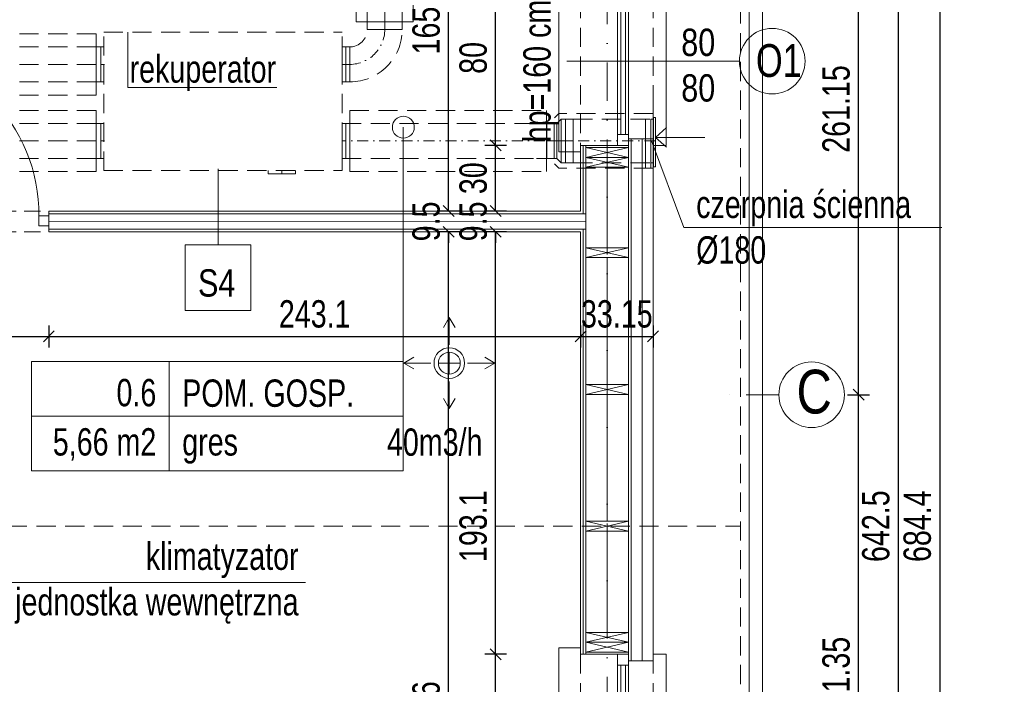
# Model space of a CAD drawing. Header units: inches. Extents: x 0 to 77643, y -44170 to 0.
# Tile 146 of 159: x 72531 to 72981, y -38238 to -37935. Entities that reach past the tile are written whole.
import ezdxf
from ezdxf.enums import TextEntityAlignment as Align

# ---------------------------------------------------------------- set-up
doc = ezdxf.new("R2010")
doc.units = ezdxf.units.IN
doc.header["$MEASUREMENT"] = 0
doc.linetypes.add('DASHDOT', pattern=[1, 0.5, -0.25, 0, -0.25])
doc.linetypes.add('HIDDEN', pattern=[0.375, 0.25, -0.125])
doc.layers.get('0').update_dxf_attribs({"lineweight": 0})
doc.layers.get('Defpoints').update_dxf_attribs({"lineweight": 0})
for name, color, linetype, lineweight in [('--proj.wentylacja', 202, 'Continuous', 0), ('p--dach', 2, 'Continuous', 30), ('p--drzwi', 125, 'Continuous', 0), ('p--konst-słupy', 3, 'Continuous', 20), ('p--obrzeże bet.', 252, 'Continuous', 0), ('p--ocieplenie w.wew.', 53, 'Continuous', 0), ('p--ocieplenie-w.zew', 77, 'Continuous', 0), ('p--okna', 153, 'Continuous', 0), ('p--opis okna', 181, 'Continuous', 0), ('p--opisy dodatkowe', 33, 'Continuous', 0), ('p--opisy pomieszczeń', 31, 'Continuous', 0), ('p--osie konstr', 1, 'DASHDOT', 15), ('p--osie konstr.-NR', 1, 'DASHDOT', 15), ('p--podciąg', 61, 'Continuous', 0), ('p--płyta GK', 2, 'Continuous', 0), ('p--symbole ścian', 53, 'Continuous', 0), ('p--wymiary-1-50', 5, 'Continuous', 0), ('p--ściana GK', 62, 'Continuous', 0), ('p--ściana szkielet', 3, 'Continuous', 0)]:
    doc.layers.add(name, color=color, linetype=linetype, lineweight=lineweight)
doc.styles.add('1-50', font='arial.ttf', dxfattribs={"width": 0.75, "height": 12.5})
doc.styles.get("Standard").update_dxf_attribs({"font": 'arial.ttf', "width": 0.75})
doc.styles.add('STYL-1', font='arial.ttf', dxfattribs={"width": 0.75})
doc.linetypes.add('BATTING', pattern='A,0.0001,-0.1,[134,ltypeshp.shx,S=0.1,R=0,X=-0.1,Y=0],-0.2,[134,ltypeshp.shx,S=0.1,R=180,X=0.1,Y=0],-0.1', length=0.4001)
doc.dimstyles.new('1-50', dxfattribs={"dimtxt": 12.5, "dimasz": 5, "dimexe": 5, "dimexo": 5, "dimgap": 0.09, "dimtad": 0, "dimdsep": 46, "dimtxsty": '1-50', "dimblk": 'OBLIQUE', "dimcen": 0.09, "dimadec": 0, "dimazin": 0, "dimtfac": 1, "dimtdec": 4, "dimtix": 1, "dimtofl": 0, "dimtmove": 2, "dimatfit": 3, "dimldrblk": 'OBLIQUE', "dimfxl": 5, "dimfxlon": 1, "dimtvp": 0.8, "dimtolj": 1, "dimtzin": 0, "dimarcsym": 0})

# ---------------------------------------------------------------- blocks, each defined once
blk = doc.blocks.new('drzwi-90-100')
for p, q in [((10.1, 87.38), (5.05, 87.38)), ((5.05, 87.38), (5.05, 2.53)), ((10.1, 2.53), (10.1, 87.38)), ((5.05, 2.53), (0, 2.53)), ((0, 2.53), (0, -2.53)), ((5.05, -2.53), (5.05, 2.53)), ((5.05, 2.53), (10.1, 2.53)), ((100, 2.53), (94.95, 2.53)), ((94.95, 2.53), (94.95, -2.53)), ((100, -2.53), (100, 2.53)), ((0, -2.53), (5.05, -2.53)), ((94.95, -2.53), (100, -2.53))]:
    blk.add_line(p, q)
blk.add_arc((10.8, 3.23), 84.15, 359.5233, 90.4767)
blk = doc.blocks.new('_OBLIQUE')
at = {"color": 0, "linetype": 'ByBlock', "lineweight": -2}
for p, q in [((-0.5, -0.5), (0.5, 0.5)), ((0, 0), (0, 0))]:
    blk.add_line(p, q, dxfattribs=at)
blk = doc.blocks.new('*D1884')
at = {"layer": 'Defpoints', "color": 0}
for p in [(72748.89, -38224.62), (72787.72, -38224.62), (72787.72, -38374.62)]:
    blk.add_point(p, dxfattribs=at)
at = {"layer": 'p--wymiary-1-50', "color": 0, "linetype": 'Continuous', "lineweight": -2}
for p, q in [((72753.89, -38224.62), (72743.89, -38224.62)), ((72748.89, -38374.62), (72748.89, -38224.62)), ((72753.89, -38374.62), (72743.89, -38374.62))]:
    blk.add_line(p, q, dxfattribs=at)
at = {"layer": 'p--wymiary-1-50', "color": 0, "lineweight": -2, "xscale": 5, "yscale": 5, "zscale": 5}
for p, rotation in [((72748.89, -38224.62), 90), ((72748.89, -38374.62), 270)]:
    blk.add_blockref('_OBLIQUE', p, dxfattribs=dict(at, rotation=rotation))
at = {"layer": 'p--wymiary-1-50', "color": 0, "linetype": 'Continuous', "ltscale": 12, "insert": (72738.68, -38299.62), "char_height": 12.5, "attachment_point": 5, "rotation": 90, "style": '1-50'}
blk.add_mtext('\\A1;150', dxfattribs=at)
blk = doc.blocks.new('*D1885')
at = {"layer": 'Defpoints', "color": 0}
for p in [(72748.89, -38031.52), (72787.72, -38031.52), (72787.72, -38224.62)]:
    blk.add_point(p, dxfattribs=at)
at = {"layer": 'p--wymiary-1-50', "color": 0, "linetype": 'Continuous', "lineweight": -2}
for p, q in [((72753.89, -38031.52), (72743.89, -38031.52)), ((72748.89, -38224.62), (72748.89, -38031.52)), ((72753.89, -38224.62), (72743.89, -38224.62))]:
    blk.add_line(p, q, dxfattribs=at)
at = {"layer": 'p--wymiary-1-50', "color": 0, "lineweight": -2, "xscale": 5, "yscale": 5, "zscale": 5}
for p, rotation in [((72748.89, -38031.52), 90), ((72748.89, -38224.62), 270)]:
    blk.add_blockref('_OBLIQUE', p, dxfattribs=dict(at, rotation=rotation))
at = {"layer": 'p--wymiary-1-50', "color": 0, "linetype": 'Continuous', "ltscale": 12, "insert": (72738.68, -38166.07), "char_height": 12.5, "attachment_point": 5, "rotation": 90, "style": '1-50'}
blk.add_mtext('\\A1;193.1', dxfattribs=at)
blk = doc.blocks.new('*D1886')
at = {"layer": 'Defpoints', "color": 0}
for p in [(72748.89, -38022.02), (72787.72, -38022.02), (72787.72, -38031.52)]:
    blk.add_point(p, dxfattribs=at)
at = {"layer": 'p--wymiary-1-50', "color": 0, "linetype": 'Continuous', "lineweight": -2}
for p, q in [((72748.89, -38022.02), (72748.89, -38017.02)), ((72753.89, -38022.02), (72743.89, -38022.02)), ((72753.89, -38031.52), (72743.89, -38031.52)), ((72748.89, -38031.52), (72748.89, -38036.52))]:
    blk.add_line(p, q, dxfattribs=at)
at = {"layer": 'p--wymiary-1-50', "color": 0, "lineweight": -2, "xscale": 5, "yscale": 5, "zscale": 5}
for p, rotation in [((72748.89, -38022.02), 270), ((72748.89, -38031.52), 90)]:
    blk.add_blockref('_OBLIQUE', p, dxfattribs=dict(at, rotation=rotation))
at = {"layer": 'p--wymiary-1-50', "color": 0, "linetype": 'Continuous', "ltscale": 12, "insert": (72738.68, -38026.77), "char_height": 12.5, "attachment_point": 5, "rotation": 90, "style": '1-50'}
blk.add_mtext('\\A1;9.5', dxfattribs=at)
blk = doc.blocks.new('*D1887')
at = {"layer": 'Defpoints', "color": 0}
for p in [(72748.89, -37992.02), (72787.72, -37992.02), (72787.72, -38022.02)]:
    blk.add_point(p, dxfattribs=at)
at = {"layer": 'p--wymiary-1-50', "color": 0, "linetype": 'Continuous', "lineweight": -2}
for p, q in [((72753.89, -37992.02), (72743.89, -37992.02)), ((72748.89, -38022.02), (72748.89, -37992.02)), ((72753.89, -38022.02), (72743.89, -38022.02))]:
    blk.add_line(p, q, dxfattribs=at)
at = {"layer": 'p--wymiary-1-50', "color": 0, "lineweight": -2, "xscale": 5, "yscale": 5, "zscale": 5}
for p, rotation in [((72748.89, -37992.02), 90), ((72748.89, -38022.02), 270)]:
    blk.add_blockref('_OBLIQUE', p, dxfattribs=dict(at, rotation=rotation))
at = {"layer": 'p--wymiary-1-50', "color": 0, "linetype": 'Continuous', "ltscale": 12, "insert": (72738.68, -38007.02), "char_height": 12.5, "attachment_point": 5, "rotation": 90, "style": '1-50'}
blk.add_mtext('\\A1;30', dxfattribs=at)
blk = doc.blocks.new('*D1888')
at = {"layer": 'Defpoints', "color": 0}
for p in [(72748.89, -37912.02), (72787.72, -37912.02), (72787.72, -37992.02)]:
    blk.add_point(p, dxfattribs=at)
at = {"layer": 'p--wymiary-1-50', "color": 0, "linetype": 'Continuous', "lineweight": -2}
for p, q in [((72753.89, -37912.02), (72743.89, -37912.02)), ((72748.89, -37992.02), (72748.89, -37912.02)), ((72753.89, -37992.02), (72743.89, -37992.02))]:
    blk.add_line(p, q, dxfattribs=at)
at = {"layer": 'p--wymiary-1-50', "color": 0, "lineweight": -2, "xscale": 5, "yscale": 5, "zscale": 5}
for p, rotation in [((72748.89, -37912.02), 90), ((72748.89, -37992.02), 270)]:
    blk.add_blockref('_OBLIQUE', p, dxfattribs=dict(at, rotation=rotation))
at = {"layer": 'p--wymiary-1-50', "color": 0, "linetype": 'Continuous', "ltscale": 12, "insert": (72738.68, -37952.02), "char_height": 12.5, "attachment_point": 5, "rotation": 90, "style": '1-50'}
blk.add_mtext('\\A1;80', dxfattribs=at)
blk = doc.blocks.new('*D1891')
at = {"layer": 'Defpoints', "color": 0}
for p in [(72727.37, -38031.52), (72753.89, -38031.52), (72753.89, -38475.12)]:
    blk.add_point(p, dxfattribs=at)
at = {"layer": 'p--wymiary-1-50', "color": 0, "linetype": 'Continuous', "lineweight": -2}
for p, q in [((72732.37, -38031.52), (72722.37, -38031.52)), ((72727.37, -38475.12), (72727.37, -38031.52)), ((72732.37, -38475.12), (72722.37, -38475.12))]:
    blk.add_line(p, q, dxfattribs=at)
at = {"layer": 'p--wymiary-1-50', "color": 0, "lineweight": -2, "xscale": 5, "yscale": 5, "zscale": 5}
for p, rotation in [((72727.37, -38031.52), 90), ((72727.37, -38475.12), 270)]:
    blk.add_blockref('_OBLIQUE', p, dxfattribs=dict(at, rotation=rotation))
at = {"layer": 'p--wymiary-1-50', "color": 0, "linetype": 'Continuous', "ltscale": 12, "insert": (72717.16, -38253.32), "char_height": 12.5, "attachment_point": 5, "rotation": 90, "style": '1-50'}
blk.add_mtext('\\A1;443.6', dxfattribs=at)
blk = doc.blocks.new('*D1892')
at = {"layer": 'Defpoints', "color": 0}
for p in [(72727.37, -38022.02), (72787.72, -38022.02), (72753.89, -38031.52)]:
    blk.add_point(p, dxfattribs=at)
at = {"layer": 'p--wymiary-1-50', "color": 0, "linetype": 'Continuous', "lineweight": -2}
for p, q in [((72727.37, -38022.02), (72727.37, -38017.02)), ((72732.37, -38022.02), (72722.37, -38022.02)), ((72732.37, -38031.52), (72722.37, -38031.52)), ((72727.37, -38031.52), (72727.37, -38036.52))]:
    blk.add_line(p, q, dxfattribs=at)
at = {"layer": 'p--wymiary-1-50', "color": 0, "lineweight": -2, "xscale": 5, "yscale": 5, "zscale": 5}
for p, rotation in [((72727.37, -38022.02), 270), ((72727.37, -38031.52), 90)]:
    blk.add_blockref('_OBLIQUE', p, dxfattribs=dict(at, rotation=rotation))
at = {"layer": 'p--wymiary-1-50', "color": 0, "linetype": 'Continuous', "ltscale": 12, "insert": (72717.16, -38026.77), "char_height": 12.5, "attachment_point": 5, "rotation": 90, "style": '1-50'}
blk.add_mtext('\\A1;9.5', dxfattribs=at)
blk = doc.blocks.new('*D1893')
at = {"layer": 'Defpoints', "color": 0}
for p in [(72727.37, -37857.02), (72787.72, -37857.02), (72787.72, -38022.02)]:
    blk.add_point(p, dxfattribs=at)
at = {"layer": 'p--wymiary-1-50', "color": 0, "linetype": 'Continuous', "lineweight": -2}
for p, q in [((72732.37, -37857.02), (72722.37, -37857.02)), ((72727.37, -38022.02), (72727.37, -37857.02)), ((72732.37, -38022.02), (72722.37, -38022.02))]:
    blk.add_line(p, q, dxfattribs=at)
at = {"layer": 'p--wymiary-1-50', "color": 0, "lineweight": -2, "xscale": 5, "yscale": 5, "zscale": 5}
for p, rotation in [((72727.37, -37857.02), 90), ((72727.37, -38022.02), 270)]:
    blk.add_blockref('_OBLIQUE', p, dxfattribs=dict(at, rotation=rotation))
at = {"layer": 'p--wymiary-1-50', "color": 0, "linetype": 'Continuous', "ltscale": 12, "insert": (72717.16, -37939.52), "char_height": 12.5, "attachment_point": 5, "rotation": 90, "style": '1-50'}
blk.add_mtext('\\A1;165', dxfattribs=at)
blk = doc.blocks.new('*D1898')
at = {"layer": 'Defpoints', "color": 0}
for p in [(72771.91, -37823.87), (72771.91, -38508.27), (72951.94, -38508.27)]:
    blk.add_point(p, dxfattribs=at)
at = {"layer": 'p--wymiary-1-50', "color": 0, "lineweight": -2}
for p, q in [((72946.94, -37823.87), (72956.94, -37823.87)), ((72951.94, -37823.87), (72951.94, -38508.27)), ((72946.94, -38508.27), (72956.94, -38508.27))]:
    blk.add_line(p, q, dxfattribs=at)
at = {"layer": 'p--wymiary-1-50', "color": 0, "lineweight": -2, "xscale": 5, "yscale": 5, "zscale": 5}
for p, rotation in [((72951.94, -37823.87), 90), ((72951.94, -38508.27), 270)]:
    blk.add_blockref('_OBLIQUE', p, dxfattribs=dict(at, rotation=rotation))
at = {"layer": 'p--wymiary-1-50', "color": 0, "linetype": 'Continuous', "ltscale": 12, "insert": (72941.73, -38166.07), "char_height": 12.5, "attachment_point": 5, "rotation": 90, "style": '1-50'}
blk.add_mtext('\\A1;684.4', dxfattribs=at)
blk = doc.blocks.new('*D1900')
at = {"layer": 'Defpoints', "color": 0}
for p in [(72444.62, -38105.97), (72914.83, -38105.97), (72909.83, -38367.32)]:
    blk.add_point(p, dxfattribs=at)
at = {"layer": 'p--wymiary-1-50', "color": 0, "linetype": 'Continuous', "lineweight": -2}
for p, q in [((72909.83, -38105.97), (72919.83, -38105.97)), ((72914.83, -38367.32), (72914.83, -38105.97)), ((72914.83, -38367.32), (72919.83, -38367.32))]:
    blk.add_line(p, q, dxfattribs=at)
at = {"layer": 'p--wymiary-1-50', "color": 0, "lineweight": -2, "xscale": 5, "yscale": 5, "zscale": 5}
for p, rotation in [((72914.83, -38105.97), 90), ((72914.83, -38367.32), 270)]:
    blk.add_blockref('_OBLIQUE', p, dxfattribs=dict(at, rotation=rotation))
at = {"layer": 'p--wymiary-1-50', "color": 0, "linetype": 'Continuous', "ltscale": 12, "insert": (72904.62, -38236.65), "char_height": 12.5, "attachment_point": 5, "rotation": 90, "style": '1-50'}
blk.add_mtext('\\A1;261.35', dxfattribs=at)
blk = doc.blocks.new('*D1923')
at = {"layer": 'Defpoints', "color": 0}
for p in [(72454.62, -38031.52), (72544.62, -38031.52), (72544.62, -38079.32)]:
    blk.add_point(p, dxfattribs=at)
at = {"layer": 'p--wymiary-1-50', "color": 0, "linetype": 'Continuous', "lineweight": -2}
for p, q in [((72454.62, -38074.32), (72454.62, -38084.32)), ((72544.62, -38074.32), (72544.62, -38084.32)), ((72454.62, -38079.32), (72544.62, -38079.32))]:
    blk.add_line(p, q, dxfattribs=at)
at = {"layer": 'p--wymiary-1-50', "color": 0, "lineweight": -2, "xscale": 5, "yscale": 5, "zscale": 5, "rotation": 180}
blk.add_blockref('_OBLIQUE', (72454.62, -38079.32), dxfattribs=at)
at = {"layer": 'p--wymiary-1-50', "color": 0, "lineweight": -2, "xscale": 5, "yscale": 5, "zscale": 5}
blk.add_blockref('_OBLIQUE', (72544.62, -38079.32), dxfattribs=at)
at = {"layer": 'p--wymiary-1-50', "color": 0, "linetype": 'Continuous', "ltscale": 12, "insert": (72499.62, -38069.11), "char_height": 12.5, "attachment_point": 5, "style": '1-50'}
blk.add_mtext('\\A1;90', dxfattribs=at)
blk = doc.blocks.new('*D1924')
at = {"layer": 'Defpoints', "color": 0}
for p in [(72544.62, -38031.52), (72787.72, -38031.52), (72787.72, -38079.32)]:
    blk.add_point(p, dxfattribs=at)
at = {"layer": 'p--wymiary-1-50', "color": 0, "linetype": 'Continuous', "lineweight": -2}
for p, q in [((72544.62, -38074.32), (72544.62, -38084.32)), ((72787.72, -38074.32), (72787.72, -38084.32)), ((72544.62, -38079.32), (72787.72, -38079.32))]:
    blk.add_line(p, q, dxfattribs=at)
at = {"layer": 'p--wymiary-1-50', "color": 0, "lineweight": -2, "xscale": 5, "yscale": 5, "zscale": 5, "rotation": 180}
blk.add_blockref('_OBLIQUE', (72544.62, -38079.32), dxfattribs=at)
at = {"layer": 'p--wymiary-1-50', "color": 0, "lineweight": -2, "xscale": 5, "yscale": 5, "zscale": 5}
blk.add_blockref('_OBLIQUE', (72787.72, -38079.32), dxfattribs=at)
at = {"layer": 'p--wymiary-1-50', "color": 0, "linetype": 'Continuous', "ltscale": 12, "insert": (72666.17, -38069.11), "char_height": 12.5, "attachment_point": 5, "style": '1-50'}
blk.add_mtext('\\A1;243.1', dxfattribs=at)
blk = doc.blocks.new('*D1925')
at = {"layer": 'Defpoints', "color": 0}
for p in [(72820.87, -37989.02), (72787.72, -38031.52), (72820.87, -38079.32)]:
    blk.add_point(p, dxfattribs=at)
at = {"layer": 'p--wymiary-1-50', "color": 0, "linetype": 'Continuous', "lineweight": -2}
for p, q in [((72787.72, -38074.32), (72787.72, -38084.32)), ((72820.87, -38074.32), (72820.87, -38084.32)), ((72787.72, -38079.32), (72820.87, -38079.32))]:
    blk.add_line(p, q, dxfattribs=at)
at = {"layer": 'p--wymiary-1-50', "color": 0, "lineweight": -2, "xscale": 5, "yscale": 5, "zscale": 5, "rotation": 180}
blk.add_blockref('_OBLIQUE', (72787.72, -38079.32), dxfattribs=at)
at = {"layer": 'p--wymiary-1-50', "color": 0, "lineweight": -2, "xscale": 5, "yscale": 5, "zscale": 5}
blk.add_blockref('_OBLIQUE', (72820.87, -38079.32), dxfattribs=at)
at = {"layer": 'p--wymiary-1-50', "color": 0, "linetype": 'Continuous', "ltscale": 12, "insert": (72804.3, -38069.11), "char_height": 12.5, "attachment_point": 5, "style": '1-50'}
blk.add_mtext('\\A1;33.15', dxfattribs=at)
blk = doc.blocks.new('okno-150-33.15')
at = {"linetype": 'Continuous', "ltscale": 35}
for p, q in [((-3, 10), (153, 10)), ((0, -39.15), (150, -39.15))]:
    blk.add_line(p, q, dxfattribs=at)
for p, q in [((-3, 0), (-3, 10)), ((153, 0), (153, 10)), ((0, 0), (-3, 0)), ((0, -21.95), (0, 0)), ((150, 0), (150, -21.95)), ((150, 0), (153, 0)), ((0, -21.95), (0, -16.95)), ((0, -16.95), (5, -16.95)), ((5, -16.95), (145, -16.95)), ((5, -16.95), (5, -21.95)), ((72.5, -21.95), (72.5, -16.95)), ((77.5, -16.95), (77.5, -21.95)), ((145, -21.95), (145, -16.95)), ((145, -16.95), (150, -16.95)), ((150, -16.95), (150, -21.95)), ((5, -21.95), (0, -21.95)), ((3, -33.15), (3, -21.95)), ((5, -18.45), (72.5, -18.45)), ((5, -20.61), (72.5, -20.61)), ((145, -21.95), (5, -21.95)), ((77.5, -18.45), (145, -18.45)), ((77.5, -20.61), (145, -20.61)), ((150, -21.95), (145, -21.95)), ((147, -21.95), (147, -33.15)), ((0, -39.15), (0, -33.15)), ((150, -33.15), (150, -39.15))]:
    blk.add_line(p, q)
at = {"linetype": 'HIDDEN', "ltscale": 35}
for p, q in [((0, 0), (150, 0)), ((0, -33.15), (150, -33.15))]:
    blk.add_line(p, q, dxfattribs=at)
blk = doc.blocks.new('okno-80-33.15')
at = {"linetype": 'Continuous', "ltscale": 35}
for p, q in [((-3, 10), (83, 10)), ((0, -39.15), (80, -39.15))]:
    blk.add_line(p, q, dxfattribs=at)
for p, q in [((-3, 0), (-3, 10)), ((83, 0), (83, 10)), ((0, 0), (-3, 0)), ((0, -21.95), (0, 0)), ((80, 0), (80, -21.95)), ((80, 0), (83, 0)), ((0, -21.95), (0, -16.95)), ((0, -16.95), (5, -16.95)), ((5, -16.95), (75, -16.95)), ((5, -16.95), (5, -21.95)), ((75, -21.95), (75, -16.95)), ((75, -16.95), (80, -16.95)), ((80, -16.95), (80, -21.95)), ((5, -21.95), (0, -21.95)), ((3, -33.15), (3, -21.95)), ((5, -18.45), (75, -18.45)), ((5, -20.61), (75, -20.61)), ((75, -21.95), (5, -21.95)), ((80, -21.95), (75, -21.95)), ((77, -21.95), (77, -33.15)), ((0, -39.15), (0, -33.15)), ((80, -33.15), (80, -39.15))]:
    blk.add_line(p, q)
at = {"linetype": 'HIDDEN', "ltscale": 35}
for p, q in [((0, 0), (80, 0)), ((0, -33.15), (80, -33.15))]:
    blk.add_line(p, q, dxfattribs=at)
blk = doc.blocks.new('*D1971')
at = {"layer": 'Defpoints', "color": 0}
for p in [(72914.83, -37844.83), (72914.83, -38487.32), (72932.98, -38487.32)]:
    blk.add_point(p, dxfattribs=at)
at = {"layer": 'p--wymiary-1-50', "color": 0, "linetype": 'Continuous', "lineweight": -2}
for p, q in [((72927.98, -37844.83), (72937.98, -37844.83)), ((72932.98, -37844.83), (72932.98, -38487.32)), ((72927.98, -38487.32), (72937.98, -38487.32))]:
    blk.add_line(p, q, dxfattribs=at)
at = {"layer": 'p--wymiary-1-50', "color": 0, "lineweight": -2, "xscale": 5, "yscale": 5, "zscale": 5}
for p, rotation in [((72932.98, -37844.83), 90), ((72932.98, -38487.32), 270)]:
    blk.add_blockref('_OBLIQUE', p, dxfattribs=dict(at, rotation=rotation))
at = {"layer": 'p--wymiary-1-50', "color": 0, "linetype": 'Continuous', "ltscale": 12, "insert": (72922.77, -38166.07), "char_height": 12.5, "attachment_point": 5, "rotation": 90, "style": '1-50'}
blk.add_mtext('\\A1;642.5', dxfattribs=at)
blk = doc.blocks.new('*D1972')
at = {"layer": 'Defpoints', "color": 0}
for p in [(72878.44, -37844.82), (72914.83, -37844.82), (72436.42, -38105.97)]:
    blk.add_point(p, dxfattribs=at)
at = {"layer": 'p--wymiary-1-50', "color": 0, "linetype": 'Continuous', "lineweight": -2}
for p, q in [((72909.83, -37844.82), (72919.83, -37844.82)), ((72914.83, -38105.97), (72914.83, -37844.82)), ((72909.83, -38105.97), (72919.83, -38105.97))]:
    blk.add_line(p, q, dxfattribs=at)
at = {"layer": 'p--wymiary-1-50', "color": 0, "lineweight": -2, "xscale": 5, "yscale": 5, "zscale": 5}
for p, rotation in [((72914.83, -37844.82), 90), ((72914.83, -38105.97), 270)]:
    blk.add_blockref('_OBLIQUE', p, dxfattribs=dict(at, rotation=rotation))
at = {"layer": 'p--wymiary-1-50', "color": 0, "linetype": 'Continuous', "ltscale": 12, "insert": (72904.62, -37975.4), "char_height": 12.5, "attachment_point": 5, "rotation": 90, "style": '1-50'}
blk.add_mtext('\\A1;261.15', dxfattribs=at)
blk = doc.blocks.new('ukł.słupów')
for p, q in [((1177.6, 499.55), (1158.1, 504.05)), ((1177.6, 504.05), (1158.1, 499.55)), ((1177.6, 495.05), (1158.1, 499.55)), ((1177.6, 499.55), (1158.1, 495.05)), ((1177.6, 453.75), (1158.1, 458.25)), ((1177.6, 458.25), (1158.1, 453.75)), ((1177.6, 391.25), (1158.1, 395.75)), ((1177.6, 395.75), (1158.1, 391.25)), ((1177.6, 328.75), (1158.1, 333.25)), ((1177.6, 333.25), (1158.1, 328.75)), ((1177.6, 277.95), (1158.1, 282.45)), ((1177.6, 282.45), (1158.1, 277.95)), ((1177.6, 273.45), (1158.1, 277.95)), ((1177.6, 277.95), (1158.1, 273.45))]:
    blk.add_line(p, q)
at = {"color": 4, "ltscale": 35}
for points in [[(1177.6, 504.05), (1177.6, 504.05), (1158.1, 504.05)], [(1177.6, 273.45), (1158.1, 273.45)]]:
    blk.add_lwpolyline(points, dxfattribs=at)
for points in [[(1177.6, 504.05), (1158.1, 504.05), (1158.1, 499.55), (1177.6, 499.55)], [(1177.6, 499.55), (1158.1, 499.55), (1158.1, 495.05), (1177.6, 495.05)], [(1177.6, 458.25), (1158.1, 458.25), (1158.1, 453.75), (1177.6, 453.75)], [(1177.6, 395.75), (1158.1, 395.75), (1158.1, 391.25), (1177.6, 391.25)], [(1177.6, 333.25), (1158.1, 333.25), (1158.1, 328.75), (1177.6, 328.75)], [(1177.6, 282.45), (1158.1, 282.45), (1158.1, 277.95), (1177.6, 277.95)], [(1177.6, 277.95), (1158.1, 277.95), (1158.1, 273.45), (1177.6, 273.45)]]:
    blk.add_lwpolyline(points, close=True)
blk = doc.blocks.new('Z-went-wers.3-parter-cz.1')
for p, q in [((-60, -213.7), (-62.68, -218.28)), ((-60, -226.12), (-60, -213.7)), ((-60, -213.7), (-57.31, -218.28)), ((-60, -239.5), (-60, -229.5)), ((-60, -229.5), (-60, -239.5)), ((-80.78, -234.5), (-76.19, -231.81)), ((-39.2, -234.5), (-43.78, -231.81)), ((-68.38, -234.5), (-80.8, -234.5)), ((-80.78, -234.5), (-76.19, -237.18)), ((-55, -234.5), (-65, -234.5)), ((-51.62, -234.5), (-39.2, -234.5)), ((-39.2, -234.5), (-43.78, -237.18)), ((-60, -242.88), (-60, -255.3)), ((-60, -255.3), (-62.68, -250.72)), ((-60, -255.3), (-57.31, -250.72))]:
    blk.add_line(p, q)
for radius, start, end in [(7, 90, 270), (7, 0, 180), (5, 90, 270), (5, 0, 180), (5, 0, 180), (5, 0, 180), (5, 0, 180), (7, 270, 90), (5, 270, 90), (7, 180, 0), (5, 180, 0), (5, 180, 0), (5, 180, 0), (5, 180, 0)]:
    blk.add_arc((-60, -234.5), radius, start, end)
at = {"insert": (-44.83, -277.04), "char_height": 12.5, "width": 177.1707, "attachment_point": 9, "style": 'STYL-1'}
blk.add_mtext('40m3/h', dxfattribs=at)
blk = doc.blocks.new('Z-went-wer.3-parter-cz.2')
at = {"linetype": 'Continuous'}
for p, q in [((-89.52, 60.19), (-94.04, 55.17)), ((-89.52, 37.62), (-89.52, 60.19)), ((-89.52, 60.19), (-85, 55.17)), ((-219.37, -89.97), (-219.37, -105.97)), ((-219.37, -89.97), (-218.02, -89.97)), ((-109.02, -89.97), (-107.37, -89.97)), ((-107.37, -105.97), (-107.37, -89.97)), ((-219.37, -104.22), (-219.37, -91.72)), ((-219.37, -105.97), (-218.02, -105.97)), ((-109.02, -105.97), (-107.37, -105.97)), ((33.15, -122.97), (33.15, -114.77)), ((-219.37, -124.97), (-219.37, -140.97)), ((-219.37, -124.97), (-218.02, -124.97)), ((-109.02, -124.97), (-107.37, -124.97)), ((-107.37, -140.97), (-107.37, -124.97)), ((-15.35, -140.97), (-15.35, -124.97)), ((33.15, -122.97), (33.15, -142.97)), ((-219.37, -139.22), (-219.37, -126.72)), ((34.2, -131.33), (39.23, -126.81)), ((56.78, -131.33), (34.2, -131.33)), ((34.2, -131.33), (39.23, -135.85)), ((-219.37, -140.97), (-218.02, -140.97)), ((-109.02, -140.97), (-107.37, -140.97)), ((33.15, -142.97), (33.15, -150.67)), ((-142.77, -147.97), (-142.77, -146.47)), ((-142.77, -147.97), (-130.27, -147.97)), ((-136.52, -147.97), (-136.52, -146.47)), ((-130.27, -147.97), (-130.27, -146.47))]:
    blk.add_line(p, q, dxfattribs=at)
at = {"linetype": 'DASHDOT', "ltscale": 10}
for p, q in [((-89.52, -78.47), (-89.52, 60.19)), ((-89.52, -78.47), (-89.52, -81.97)), ((34.2, -132.97), (-109.02, -132.97))]:
    blk.add_line(p, q, dxfattribs=at)
at = {"linetype": 'HIDDEN', "ltscale": 35}
for p, q in [((-100.02, -18.47), (-100.02, 33.15)), ((-97.52, -14.97), (-97.52, 33.15)), ((-81.52, -14.97), (-81.52, 33.15)), ((-79.01, -18.47), (-79.01, 33.15)), ((-97.52, -78.47), (-97.52, -14.97)), ((-97.52, -14.97), (-81.52, -14.97)), ((-81.52, -78.47), (-81.52, -14.97)), ((-102.52, -18.47), (-76.52, -18.47)), ((-102.52, -78.47), (-102.52, -18.47)), ((-76.52, -78.47), (-76.52, -18.47)), ((-221.52, -83.97), (-311.52, -83.97)), ((-218.02, -83.17), (-133.67, -83.17)), ((-218.02, -83.17), (-133.67, -83.17)), ((-218.02, -83.17), (-109.02, -83.17)), ((-218.02, -146.47), (-218.02, -83.17)), ((-109.02, -146.47), (-109.02, -83.17)), ((-221.52, -89.97), (-313.02, -89.97)), ((-221.52, -97.97), (-311.52, -97.97)), ((-221.52, -105.97), (-313.02, -105.97)), ((-221.52, -111.97), (-311.52, -111.97)), ((-221.52, -118.97), (-311.52, -118.97)), ((-105.52, -118.97), (-15.52, -118.97)), ((33.15, -120.47), (-9.89, -120.47)), ((-221.52, -124.97), (-313.02, -124.97)), ((-109.02, -124.97), (-17.52, -124.97)), ((-3.35, -122.97), (33.15, -122.97)), ((-221.52, -132.97), (-311.52, -132.97)), ((-221.52, -140.97), (-313.02, -140.97)), ((-109.02, -140.97), (-17.52, -140.97)), ((-3.35, -142.97), (33.15, -142.97)), ((-221.52, -146.97), (-311.52, -146.97)), ((-218.02, -146.47), (-109.02, -146.47)), ((-105.52, -146.97), (-15.52, -146.97)), ((33.15, -145.47), (-9.89, -145.47))]:
    blk.add_line(p, q, dxfattribs=at)
for p, q in [((-97.55, 33.15), (-81.48, 33.15)), ((-97.55, 32.2), (-81.48, 32.2)), ((-97.54, 33.38), (-97.54, 32.2)), ((-81.48, 33.38), (-81.48, 32.2)), ((-102.52, -78.47), (-76.52, -78.47)), ((-97.52, -78.47), (-97.52, -81.97)), ((-81.52, -78.47), (-97.52, -78.47)), ((-81.52, -78.47), (-81.52, -81.97)), ((-311.52, -83.97), (-311.52, -111.97)), ((-311.52, -83.97), (-311.52, -111.97)), ((-221.52, -83.97), (-221.52, -111.97)), ((-83.37, -81.97), (-97.52, -81.97)), ((-81.52, -81.97), (-97.52, -81.97)), ((-97.52, -81.97), (-81.52, -81.97)), ((-313.02, -89.97), (-331.02, -89.97)), ((-313.02, -89.97), (-313.02, -105.97)), ((-219.37, -89.97), (-221.52, -89.97)), ((-109.02, -89.97), (-109.02, -105.97)), ((-105.52, -89.97), (-109.02, -89.97)), ((-105.52, -89.97), (-105.52, -105.97)), ((-105.52, -105.97), (-105.52, -89.97)), ((-219.37, -104.22), (-219.37, -91.72)), ((-217.72, -97.97), (-219.37, -97.97)), ((-105.52, -97.97), (-109.02, -97.97)), ((-313.02, -105.97), (-331.02, -105.97)), ((-219.37, -105.97), (-221.52, -105.97)), ((-105.52, -105.97), (-109.02, -105.97)), ((-311.52, -118.97), (-311.52, -146.97)), ((-311.52, -118.97), (-311.52, -146.97)), ((-221.52, -118.97), (-221.52, -146.97)), ((-105.52, -118.97), (-105.52, -146.97)), ((-15.52, -118.97), (-15.52, -146.97)), ((-313.02, -124.97), (-331.02, -124.97)), ((-313.02, -124.97), (-313.02, -140.97)), ((-218.02, -124.97), (-221.52, -124.97)), ((-221.52, -124.97), (-221.52, -140.97)), ((-109.02, -124.97), (-109.02, -140.97)), ((-20.1, -124.97), (-15.35, -124.97)), ((-15.35, -124.97), (-10.85, -124.97)), ((-15.35, -140.97), (-15.35, -124.97)), ((-15.35, -140.97), (-15.35, -124.97)), ((-15.35, -124.97), (-10.85, -124.97)), ((-15.35, -140.97), (-15.35, -124.97)), ((-15.35, -124.97), (-15.35, -140.97)), ((-12.02, -124.97), (-12.02, -140.97)), ((-8.85, -122.97), (-10.85, -124.97)), ((-8.85, -122.97), (-10.85, -124.97)), ((-10.85, -140.97), (-10.85, -124.97)), ((-10.85, -140.97), (-10.85, -124.97)), ((-8.85, -142.97), (-8.85, -122.97)), ((-3.35, -122.97), (-8.85, -122.97)), ((-8.85, -142.97), (-8.85, -122.97)), ((-8.85, -142.97), (-8.85, -122.97)), ((-3.35, -122.97), (-8.85, -122.97)), ((-8.85, -142.97), (-8.85, -122.97)), ((-6.85, -142.97), (-6.85, -122.97)), ((-6.85, -142.97), (-6.85, -122.97)), ((-3.35, -142.97), (-3.35, -122.97)), ((-3.35, -142.97), (-3.35, -122.97)), ((-3.35, -142.97), (-3.35, -122.97)), ((-3.35, -142.97), (-3.35, -122.97)), ((-3.35, -122.97), (-3.35, -142.97)), ((29.65, -122.97), (29.65, -145.47)), ((33.38, -122.97), (32.2, -122.97)), ((32.2, -122.97), (32.2, -145.47)), ((33.15, -122.97), (33.15, -142.97)), ((33.38, -122.22), (34.2, -122.22)), ((33.38, -122.22), (33.38, -144.72)), ((34.2, -122.22), (34.2, -144.72)), ((-219.37, -139.22), (-219.37, -126.72)), ((-217.72, -132.97), (-219.37, -132.97)), ((-15.35, -132.97), (-3.35, -132.97)), ((-313.02, -140.97), (-331.02, -140.97)), ((-221.52, -140.97), (-218.02, -140.97)), ((-20.1, -140.97), (-15.35, -140.97)), ((-15.35, -140.97), (-10.85, -140.97)), ((-15.35, -140.97), (-10.85, -140.97)), ((-10.85, -140.97), (-8.85, -142.97)), ((-10.85, -140.97), (-8.85, -142.97)), ((-3.35, -142.97), (-8.85, -142.97)), ((-3.35, -142.97), (-8.85, -142.97)), ((33.38, -142.97), (32.2, -142.97)), ((33.38, -144.72), (34.2, -144.72))]:
    blk.add_line(p, q)
at = {"ltscale": 10}
for p, q in [((-9.89, -120.47), (-11.89, -122.47)), ((-11.89, -143.47), (-9.89, -145.47))]:
    blk.add_line(p, q, dxfattribs=at)
at = {"ltscale": 2}
blk.add_line((33.15, -142.97), (33.15, -122.97), dxfattribs=at)
at = {"ltscale": 10}
for centre in [(-331.02, -97.97), (-331.02, -132.97)]:
    blk.add_circle(centre, 11, dxfattribs=at)
for centre in [(-331.02, -97.97), (-331.02, -132.97)]:
    blk.add_circle(centre, 8)
at = {"linetype": 'DASHDOT', "ltscale": 10}
blk.add_arc((-105.52, -81.97), 16, 270, 0, dxfattribs=at)
at = {"linetype": 'HIDDEN', "ltscale": 35}
for radius in [24, 8]:
    blk.add_arc((-105.52, -81.97), radius, 270, 0, dxfattribs=at)

msp = doc.modelspace()

# ---------------------------------------------------------------- linework, layer by layer
at = {"layer": 'p--dach', "linetype": 'HIDDEN', "lineweight": 20, "ltscale": 35}
msp.add_line((71580.87132, -38166.07054), (72860.87132, -38166.07054), dxfattribs=at)
msp.add_lwpolyline([(71580.87132, -37743.87054), (72860.87132, -37743.87054), (72860.87132, -38588.27054), (71580.87132, -38588.27054)], close=True, dxfattribs=at)
at = {"layer": 'p--obrzeże bet.', "linetype": 'Continuous', "ltscale": 35}
for points in [[(72417.47132, -38558.27054), (72870.87132, -38558.27054), (72870.87132, -37773.87054), (71570.87132, -37773.87054), (71570.87132, -38558.27054), (72024.27132, -38558.27054)], [(72819.92132, -38552.27054), (72864.87132, -38552.27054), (72864.87132, -37779.87054), (72819.92132, -37779.87054)]]:
    msp.add_lwpolyline(points, dxfattribs=at)
at = {"layer": 'p--ocieplenie w.wew.', "linetype": 'BATTING', "ltscale": 19.5}
for p, q in [((72799.92132, -38002.02054), (72799.92132, -38038.82054)), ((72799.92132, -38043.32054), (72799.92132, -38101.32054)), ((72799.92132, -38105.82054), (72799.92132, -38163.82054)), ((72799.92132, -38168.32054), (72799.92132, -38214.62054))]:
    msp.add_line(p, q, dxfattribs=at)
at = {"layer": 'p--ocieplenie w.wew.', "linetype": 'BATTING', "ltscale": 7}
msp.add_line((72790.17132, -38026.77054), (72544.62132, -38027.02054), dxfattribs=at)
at = {"layer": 'p--ocieplenie-w.zew', "linetype": 'BATTING', "ltscale": 10}
msp.add_line((72815.87132, -38227.62054), (72815.87132, -37989.02054), dxfattribs=at)
at = {"layer": 'p--opis okna'}
msp.add_line((72860.35189, -37953.52054), (72781.39075, -37953.52054), dxfattribs=at)
msp.add_circle((72875.35189, -37953.52054), 15, dxfattribs=at)
at = {"layer": 'p--opisy dodatkowe'}
for points in [[(72648.89455, -37965.59014), (72580.75886, -37965.59014), (72580.75886, -37940.19546)], [(72952.90907, -38029.53738), (72834.97664, -38029.53738), (72820.11088, -37989.99546)], [(72662.02227, -38191.83968), (72499.94126, -38191.83968)]]:
    msp.add_lwpolyline(points, dxfattribs=at)
at = {"layer": 'p--opisy pomieszczeń'}
for p, q in [((72706.67861, -38090.79976), (72706.67861, -37983.7146)), ((72599.67861, -38090.79976), (72599.67861, -38140.79976)), ((72706.67861, -38115.79976), (72536.67861, -38115.79976))]:
    msp.add_line(p, q, dxfattribs=at)
msp.add_lwpolyline([(72536.67861, -38140.79976), (72706.67861, -38140.79976), (72706.67861, -38090.79976), (72536.67861, -38090.79976)], close=True, dxfattribs=at)
msp.add_circle((72706.67861, -37983.7146), 5, dxfattribs=at)
at = {"layer": 'p--osie konstr', "linetype": 'DASHDOT', "ltscale": 35}
msp.add_line((72799.92132, -38533.27054), (72799.92132, -37773.87054), dxfattribs=at)
at = {"layer": 'p--osie konstr.-NR', "linetype": 'DASHDOT', "ltscale": 30}
msp.add_line((72878.38572, -38105.97054), (72853.38572, -38105.97054), dxfattribs=at)
at = {"layer": 'p--osie konstr.-NR', "linetype": 'Continuous', "ltscale": 35}
msp.add_circle((72893.38572, -38105.97054), 15, dxfattribs=at)
at = {"layer": 'p--podciąg', "linetype": 'HIDDEN', "ltscale": 30}
for p, q in [((72454.62132, -38022.02054), (72544.62132, -38022.02054)), ((72454.62132, -38031.52054), (72544.62132, -38031.52054))]:
    msp.add_line(p, q, dxfattribs=at)
at = {"layer": 'p--płyta GK', "ltscale": 35}
for p, q in [((72787.72132, -38022.02054), (72787.72132, -37992.02054)), ((72788.97132, -38023.27054), (72788.97132, -37992.02054)), ((72787.72132, -38224.62054), (72787.72132, -38031.52054)), ((72788.97132, -38224.62054), (72788.97132, -38030.27054))]:
    msp.add_line(p, q, dxfattribs=at)
at = {"layer": 'p--symbole ścian', "lineweight": 9}
msp.add_line((72621.99005, -38002.76717), (72621.99005, -38037.45396), dxfattribs=at)
msp.add_lwpolyline([(72636.99005, -38067.45396), (72606.99005, -38067.45396), (72606.99005, -38037.45396), (72636.99005, -38037.45396)], close=True, dxfattribs=at)
at = {"layer": 'p--ściana GK', "ltscale": 35}
for p, q in [((72787.72132, -38022.02054), (72544.62132, -38022.02054)), ((72544.62132, -38022.02054), (72544.62132, -38031.52054)), ((72790.17132, -38023.27054), (72544.62132, -38023.27054)), ((72790.17132, -38030.27054), (72544.62132, -38030.27054)), ((72787.72132, -38031.52054), (72544.62132, -38031.52054))]:
    msp.add_line(p, q, dxfattribs=at)
at = {"layer": 'p--ściana szkielet', "ltscale": 35}
for p, q in [((72809.67132, -38227.62054), (72809.67132, -37989.02054)), ((72810.87132, -38227.62054), (72810.87132, -37989.02054)), ((72820.87132, -38227.62054), (72820.87132, -37989.02054)), ((72790.17132, -38224.62054), (72790.17132, -37992.02054)), ((72790.17132, -38224.62054), (72790.17132, -37992.02054))]:
    msp.add_line(p, q, dxfattribs=at)
for points in [[(72820.87132, -37989.02054), (72809.67132, -37989.02054), (72809.67132, -37992.02054), (72787.72132, -37992.02054)], [(72820.87132, -38227.62054), (72809.67132, -38227.62054), (72809.67132, -38224.62054), (72787.72132, -38224.62054)]]:
    msp.add_lwpolyline(points, dxfattribs=at)

# ---------------------------------------------------------------- block references
at = {"layer": '--proj.wentylacja', "linetype": 'Continuous', "ltscale": 12}
for name in ['Z-went-wer.3-parter-cz.2', 'Z-went-wers.3-parter-cz.1']:
    msp.add_blockref(name, (72787.72132, -37857.02054), dxfattribs=at)
at = {"layer": 'p--drzwi', "xscale": 0.9, "yscale": 0.9}
msp.add_blockref('drzwi-90-100', (72454.62132, -38026.52054), dxfattribs=at)
at = {"layer": 'p--konst-słupy'}
msp.add_blockref('ukł.słupów', (71632.07132, -38497.07054), dxfattribs=at)
at = {"layer": 'p--okna', "linetype": 'Continuous', "xscale": -1, "rotation": 89.99999999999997}
for name, p in [('okno-80-33.15', (72787.72132, -37912.02054)), ('okno-150-33.15', (72787.72132, -38224.62054))]:
    msp.add_blockref(name, p, dxfattribs=at)

# ---------------------------------------------------------------- texts
at = {"layer": 'p--opis okna', "insert": (72777.81449, -37990.60328), "char_height": 12.5, "width": 128.6342124, "attachment_point": 7, "rotation": 90, "style": '1-50'}
msp.add_mtext('hp=160 cm', dxfattribs=at)
at = {"layer": 'p--opis okna', "style": '1-50'}
for s, insert, char_height, width, attachment_point in [('{\\W0.8;80\\P80}', (72833.76496, -37938.65728), 12.5, 45.287, 1), ('O1', (72867.91832, -37960.9371), 15, 74.010375, 7)]:
    msp.add_mtext(s, dxfattribs=dict(at, insert=insert, char_height=char_height, width=width, attachment_point=attachment_point))
at = {"layer": 'p--opisy dodatkowe', "char_height": 12.5, "style": 'STYL-1'}
for s, insert, width, attachment_point in [('rekuperator', (72581.54318, -37967.09897), 242.5868503, 7), ('czerpnia ścienna\\P%%c180', (72840.59862, -38046.5177), 242.5868503, 7), ('klimatyzator\\Pjednostka wewnętrzna', (72658.80381, -38210.66286), 177.1707, 9)]:
    msp.add_mtext(s, dxfattribs=dict(at, insert=insert, width=width, attachment_point=attachment_point))
at = {"layer": 'p--opisy pomieszczeń', "char_height": 12.5, "style": '1-50'}
for s, insert, width, attachment_point in [('0.6', (72593.747, -38098.77219), 98, 3), ('POM. GOSP.', (72605.61021, -38099.00761), 106.8647622, 1), ('5,66 m2', (72593.747, -38121.27509), 98, 3), ('gres', (72605.61021, -38121.27509), 100, 1)]:
    msp.add_mtext(s, dxfattribs=dict(at, insert=insert, width=width, attachment_point=attachment_point))
at = {"layer": 'p--osie konstr.-NR', "linetype": 'Continuous', "ltscale": 35, "insert": (72886.47046, -38094.55615), "char_height": 20, "width": 63.5564, "attachment_point": 1}
msp.add_mtext('{\\W0.8;C}', dxfattribs=at)
at = {"layer": 'p--symbole ścian', "lineweight": 9, "width": 0.8}
msp.add_text('S4', height=12.5, dxfattribs=at).set_placement((72621.3585, -38048.62137), align=Align.TOP_CENTER)

# ---------------------------------------------------------------- dimensions: what is measured, and where the dimension line sits
at = {"layer": 'p--wymiary-1-50'}
dim = msp.add_linear_dim(base=(72951.93787, -38508.27054), p1=(72771.9117, -37823.87054), p2=(72771.9117, -38508.27054), angle=90, dimstyle='1-50', override={"dimtxt": 12.5}, dxfattribs=at)
dim.commit()
dim.dimension.update_dxf_attribs({"geometry": '*D1898', "text_midpoint": (72941.72787, -38166.07054)})
at = {"layer": 'p--wymiary-1-50', "linetype": 'Continuous'}
for base, p1, p2, picture, middle in [((72914.83014, -37844.82054), (72436.42132, -38105.97054), (72878.43789, -37844.82054), '*D1972', (72904.62014, -37975.39554)), ((72932.9841903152, -38487.3205367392), (72914.8301390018, -37844.8255367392), (72914.8301390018, -38487.3205367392), '*D1971', (72922.7741903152, -38166.0730367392))]:
    dim = msp.add_linear_dim(base=base, p1=p1, p2=p2, angle=90, dimstyle='1-50', override={"dimtxt": 12.5}, dxfattribs=at)
    dim.commit()
    dim.dimension.update_dxf_attribs({"geometry": picture, "text_midpoint": middle})
for base, p1, p2, picture, middle in [((72727.36539, -37857.02054), (72787.72132, -38022.02054), (72787.72132, -37857.02054), '*D1893', (72717.15539, -37939.52054)), ((72748.88548, -37912.02054), (72787.72132, -37992.02054), (72787.72132, -37912.02054), '*D1888', (72738.67548, -37952.02054)), ((72748.88548, -37992.02054), (72787.72132, -38022.02054), (72787.72132, -37992.02054), '*D1887', (72738.67548, -38007.02054)), ((72727.36539, -38022.02054), (72753.88548, -38031.52054), (72787.72132, -38022.02054), '*D1892', (72717.15539, -38026.77054)), ((72748.88548, -38022.02054), (72787.72132, -38031.52054), (72787.72132, -38022.02054), '*D1886', (72738.67548, -38026.77054)), ((72727.36539, -38031.52054), (72753.88548, -38475.12054), (72753.88548, -38031.52054), '*D1891', (72717.15539, -38253.32054)), ((72914.83014, -38105.97054), (72909.83014, -38367.32054), (72444.62132, -38105.97054), '*D1900', (72904.62014, -38236.64554)), ((72748.88548, -38224.62054), (72787.72132, -38374.62054), (72787.72132, -38224.62054), '*D1884', (72738.67548, -38299.62054))]:
    dim = msp.add_linear_dim(base=base, p1=p1, p2=p2, angle=90, dimstyle='1-50', dxfattribs=at)
    dim.commit()
    dim.dimension.update_dxf_attribs({"geometry": picture, "text_midpoint": middle})
for base, p1, p2, picture, middle in [((72820.87132, -38079.31567), (72787.72132, -38031.52054), (72820.87132, -37989.02054), '*D1925', (72804.29632, -38069.10567)), ((72544.62132, -38079.31567), (72454.62132, -38031.52054), (72544.62132, -38031.52054), '*D1923', (72499.62132, -38069.10567)), ((72787.72132, -38079.31567), (72544.62132, -38031.52054), (72787.72132, -38031.52054), '*D1924', (72666.17132, -38069.10567))]:
    dim = msp.add_linear_dim(base=base, p1=p1, p2=p2, dimstyle='1-50', dxfattribs=at)
    dim.commit()
    dim.dimension.update_dxf_attribs({"geometry": picture, "text_midpoint": middle})
dim = msp.add_linear_dim(base=(72748.88548, -38031.52054), p1=(72787.72132, -38224.62054), p2=(72787.72132, -38031.52054), angle=90, dimstyle='1-50', dxfattribs=at)
dim.commit()
dim.dimension.update_dxf_attribs({"geometry": '*D1885', "text_midpoint": (72738.67548, -38166.07054), "dimtype": 160})

doc.saveas('drawing.dxf')
